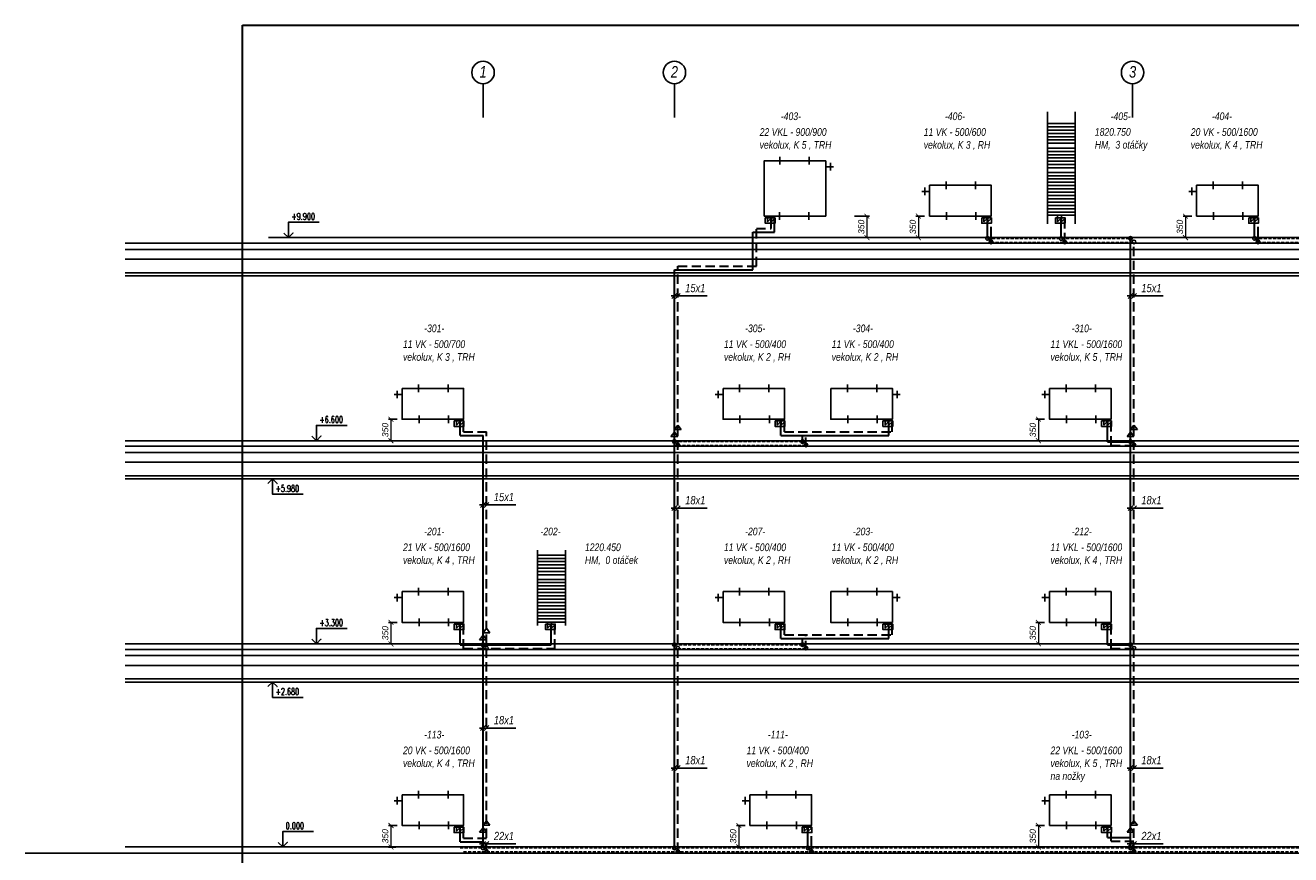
# Model space of a CAD drawing. Header units: millimetres. Extents: x 6435372 to 7248404, y 1559872 to 1886246.
# Tile 23 of 208: x 6675087 to 6695639, y 1572920 to 1586395. Entities that reach past the tile are written whole.
import ezdxf

# ---------------------------------------------------------------- set-up
doc = ezdxf.new("R2010")
doc.units = ezdxf.units.MM
doc.linetypes.add('DASH', pattern=[75, 50, -25])
doc.linetypes.add('DASHED', pattern=[0.75, 0.5, -0.25])
for name, color, linetype in [('matrice DPS', 122, 'Continuous'), ('UT-popis', 7, 'Continuous'), ('UT-schema', 7, 'Continuous'), ('UT_popis', 7, 'Continuous')]:
    doc.layers.add(name, color=color, linetype=linetype)
doc.layers.add('plyn_popis', color=7, linetype='Continuous', lineweight=18)
doc.layers.add('UT_potrubí', color=10, linetype='Continuous', lineweight=30)
doc.styles.add('INDRA', font='ariali.ttf')
doc.styles.get("Standard").update_dxf_attribs({"font": 'romans.shx'})
doc.dimstyles.new('INDRA', dxfattribs={"dimscale": 40, "dimtxt": 2.5, "dimasz": 2, "dimexe": 1, "dimexo": 2, "dimgap": 1, "dimtad": 1, "dimdec": 0, "dimrnd": 5, "dimzin": 4, "dimdsep": 46, "dimtxsty": 'INDRA', "dimblk": 'ARCHTICK', "dimcen": 0, "dimclrd": 256, "dimclre": 256, "dimclrt": 256, "dimadec": 0, "dimazin": 0, "dimtfac": 1, "dimtdec": 0, "dimtix": 1, "dimtmove": 0, "dimatfit": 3, "dimfxl": 5, "dimfxlon": 1, "dimtzin": 0, "dimlwd": 0, "dimlwe": 25, "dimarcsym": 0})

# ---------------------------------------------------------------- blocks, each defined once
blk = doc.blocks.new('*U1163')
at = {"color": 0, "linetype": 'ByBlock', "lineweight": -2}
blk.add_lwpolyline([(-1.5, 1.5), (0, 0), (1.5, 1.5), (0, 0), (0, 5), (10, 5)], dxfattribs=at)
blk = doc.blocks.new('*U1160')
at = {"color": 0, "linetype": 'ByBlock', "lineweight": -2}
blk.add_lwpolyline([(-1.5, 1.5), (0, 0), (1.5, 1.5), (0, 0), (0, 5), (10, 5)], dxfattribs=at)
blk = doc.blocks.new('*U1156')
at = {"color": 0, "linetype": 'ByBlock', "lineweight": -2}
blk.add_lwpolyline([(-1.5, -1.5), (0, 0), (1.5, -1.5), (0, 0), (0, -5), (10, -5)], dxfattribs=at)
blk = doc.blocks.new('*U1157')
at = {"color": 0, "linetype": 'ByBlock', "lineweight": -2}
blk.add_lwpolyline([(-1.5, -1.5), (0, 0), (1.5, -1.5), (0, 0), (0, -5), (10, -5)], dxfattribs=at)
blk = doc.blocks.new('*U1162')
at = {"color": 0, "linetype": 'ByBlock', "lineweight": -2}
blk.add_lwpolyline([(-1.5, 1.5), (0, 0), (1.5, 1.5), (0, 0), (0, 5), (10, 5)], dxfattribs=at)
blk = doc.blocks.new('*U1161')
at = {"color": 0, "linetype": 'ByBlock', "lineweight": -2}
blk.add_lwpolyline([(-1.5, 1.5), (0, 0), (1.5, 1.5), (0, 0), (0, 5), (10, 5)], dxfattribs=at)
blk = doc.blocks.new('_ArchTick')
at = {"color": 0, "linetype": 'ByBlock', "const_width": 0.15}
blk.add_lwpolyline([(-0.5, -0.5), (0.5, 0.5)], dxfattribs=at)
blk = doc.blocks.new('*D1188')
at = {"layer": 'DEFPOINTS', "color": 0, "ltscale": 400, "transparency": 16777216}
for p in [(6681207, 1579995), (6681026, 1579645), (6681185, 1579645)]:
    blk.add_point(p, dxfattribs=at)
at = {"layer": 'UT-popis', "lineweight": 25, "ltscale": 400, "transparency": 16777216}
for p, q in [((6681127, 1579995), (6680986, 1579995)), ((6681105, 1579645), (6680986, 1579645))]:
    blk.add_line(p, q, dxfattribs=at)
at = {"layer": 'UT-popis', "lineweight": 0, "ltscale": 400, "transparency": 16777216}
blk.add_line((6681026, 1579995), (6681026, 1579645), dxfattribs=at)
at = {"layer": 'UT-popis', "lineweight": 0, "ltscale": 400, "transparency": 16777216, "xscale": 80, "yscale": 80, "zscale": 80}
for p, rotation in [((6681026, 1579995), 90), ((6681026, 1579645), 270)]:
    blk.add_blockref('_ArchTick', p, dxfattribs=dict(at, rotation=rotation))
at = {"layer": 'UT-popis', "ltscale": 400, "transparency": 16777216, "insert": (6680934, 1579820), "char_height": 100, "attachment_point": 5, "rotation": 90, "style": 'INDRA'}
blk.add_mtext('350', dxfattribs=at)
blk = doc.blocks.new('*D1189')
at = {"layer": 'DEFPOINTS', "color": 0, "ltscale": 400, "transparency": 16777216}
for p in [(6689774, 1583295), (6689593, 1582945), (6689752, 1582945)]:
    blk.add_point(p, dxfattribs=at)
at = {"layer": 'UT-popis', "lineweight": 25, "ltscale": 400, "transparency": 16777216}
for p, q in [((6689694, 1583295), (6689553, 1583295)), ((6689672, 1582945), (6689553, 1582945))]:
    blk.add_line(p, q, dxfattribs=at)
at = {"layer": 'UT-popis', "lineweight": 0, "ltscale": 400, "transparency": 16777216}
blk.add_line((6689593, 1583295), (6689593, 1582945), dxfattribs=at)
at = {"layer": 'UT-popis', "lineweight": 0, "ltscale": 400, "transparency": 16777216, "xscale": 80, "yscale": 80, "zscale": 80}
for p, rotation in [((6689593, 1583295), 90), ((6689593, 1582945), 270)]:
    blk.add_blockref('_ArchTick', p, dxfattribs=dict(at, rotation=rotation))
at = {"layer": 'UT-popis', "ltscale": 400, "transparency": 16777216, "insert": (6689502, 1583120), "char_height": 100, "attachment_point": 5, "rotation": 90, "style": 'INDRA'}
blk.add_mtext('350', dxfattribs=at)
blk = doc.blocks.new('*D1190')
at = {"layer": 'DEFPOINTS', "color": 0, "ltscale": 400, "transparency": 16777216}
for p in [(6681207, 1576695), (6681026, 1576345), (6681185, 1576345)]:
    blk.add_point(p, dxfattribs=at)
at = {"layer": 'UT-popis', "lineweight": 25, "ltscale": 400, "transparency": 16777216}
for p, q in [((6681127, 1576695), (6680986, 1576695)), ((6681105, 1576345), (6680986, 1576345))]:
    blk.add_line(p, q, dxfattribs=at)
at = {"layer": 'UT-popis', "lineweight": 0, "ltscale": 400, "transparency": 16777216}
blk.add_line((6681026, 1576695), (6681026, 1576345), dxfattribs=at)
at = {"layer": 'UT-popis', "lineweight": 0, "ltscale": 400, "transparency": 16777216, "xscale": 80, "yscale": 80, "zscale": 80}
for p, rotation in [((6681026, 1576695), 90), ((6681026, 1576345), 270)]:
    blk.add_blockref('_ArchTick', p, dxfattribs=dict(at, rotation=rotation))
at = {"layer": 'UT-popis', "ltscale": 400, "transparency": 16777216, "insert": (6680934, 1576520), "char_height": 100, "attachment_point": 5, "rotation": 90, "style": 'INDRA'}
blk.add_mtext('350', dxfattribs=at)
blk = doc.blocks.new('*D1191')
at = {"layer": 'DEFPOINTS', "color": 0, "ltscale": 400, "transparency": 16777216}
for p in [(6681207, 1573395), (6681026, 1573045), (6681185, 1573045)]:
    blk.add_point(p, dxfattribs=at)
at = {"layer": 'UT-popis', "lineweight": 25, "ltscale": 400, "transparency": 16777216}
for p, q in [((6681127, 1573395), (6680986, 1573395)), ((6681105, 1573045), (6680986, 1573045))]:
    blk.add_line(p, q, dxfattribs=at)
at = {"layer": 'UT-popis', "lineweight": 0, "ltscale": 400, "transparency": 16777216}
blk.add_line((6681026, 1573395), (6681026, 1573045), dxfattribs=at)
at = {"layer": 'UT-popis', "lineweight": 0, "ltscale": 400, "transparency": 16777216, "xscale": 80, "yscale": 80, "zscale": 80}
for p, rotation in [((6681026, 1573395), 90), ((6681026, 1573045), 270)]:
    blk.add_blockref('_ArchTick', p, dxfattribs=dict(at, rotation=rotation))
at = {"layer": 'UT-popis', "ltscale": 400, "transparency": 16777216, "insert": (6680934, 1573220), "char_height": 100, "attachment_point": 5, "rotation": 90, "style": 'INDRA'}
blk.add_mtext('350', dxfattribs=at)
blk = doc.blocks.new('*D1192')
at = {"layer": 'DEFPOINTS', "color": 0, "ltscale": 400, "transparency": 16777216}
for p in [(6688087, 1583295), (6688087, 1582945), (6688756, 1582945)]:
    blk.add_point(p, dxfattribs=at)
at = {"layer": 'UT-popis', "lineweight": 25, "ltscale": 400, "transparency": 16777216}
for p, q in [((6688556, 1583295), (6688796, 1583295)), ((6688556, 1582945), (6688796, 1582945))]:
    blk.add_line(p, q, dxfattribs=at)
at = {"layer": 'UT-popis', "lineweight": 0, "ltscale": 400, "transparency": 16777216}
blk.add_line((6688756, 1583295), (6688756, 1582945), dxfattribs=at)
at = {"layer": 'UT-popis', "lineweight": 0, "ltscale": 400, "transparency": 16777216, "xscale": 80, "yscale": 80, "zscale": 80}
for p, rotation in [((6688756, 1583295), 90), ((6688756, 1582945), 270)]:
    blk.add_blockref('_ArchTick', p, dxfattribs=dict(at, rotation=rotation))
at = {"layer": 'UT-popis', "ltscale": 400, "transparency": 16777216, "insert": (6688665, 1583120), "char_height": 100, "attachment_point": 5, "rotation": 90, "style": 'INDRA'}
blk.add_mtext('350', dxfattribs=at)
blk = doc.blocks.new('*D1193')
at = {"layer": 'DEFPOINTS', "color": 0, "ltscale": 400, "transparency": 16777216}
for p in [(6686857, 1573395), (6686676, 1573045), (6686835, 1573045)]:
    blk.add_point(p, dxfattribs=at)
at = {"layer": 'UT-popis', "lineweight": 25, "ltscale": 400, "transparency": 16777216}
for p, q in [((6686777, 1573395), (6686636, 1573395)), ((6686755, 1573045), (6686636, 1573045))]:
    blk.add_line(p, q, dxfattribs=at)
at = {"layer": 'UT-popis', "lineweight": 0, "ltscale": 400, "transparency": 16777216}
blk.add_line((6686676, 1573395), (6686676, 1573045), dxfattribs=at)
at = {"layer": 'UT-popis', "lineweight": 0, "ltscale": 400, "transparency": 16777216, "xscale": 80, "yscale": 80, "zscale": 80}
for p, rotation in [((6686676, 1573395), 90), ((6686676, 1573045), 270)]:
    blk.add_blockref('_ArchTick', p, dxfattribs=dict(at, rotation=rotation))
at = {"layer": 'UT-popis', "ltscale": 400, "transparency": 16777216, "insert": (6686585, 1573220), "char_height": 100, "attachment_point": 5, "rotation": 90, "style": 'INDRA'}
blk.add_mtext('350', dxfattribs=at)
blk = doc.blocks.new('*D1194')
at = {"layer": 'DEFPOINTS', "color": 0, "ltscale": 400, "transparency": 16777216}
for p in [(6691723, 1579995), (6691542, 1579645), (6691701, 1579645)]:
    blk.add_point(p, dxfattribs=at)
at = {"layer": 'UT-popis', "lineweight": 25, "ltscale": 400, "transparency": 16777216}
for p, q in [((6691643, 1579995), (6691502, 1579995)), ((6691621, 1579645), (6691502, 1579645))]:
    blk.add_line(p, q, dxfattribs=at)
at = {"layer": 'UT-popis', "lineweight": 0, "ltscale": 400, "transparency": 16777216}
blk.add_line((6691542, 1579995), (6691542, 1579645), dxfattribs=at)
at = {"layer": 'UT-popis', "lineweight": 0, "ltscale": 400, "transparency": 16777216, "xscale": 80, "yscale": 80, "zscale": 80}
for p, rotation in [((6691542, 1579995), 90), ((6691542, 1579645), 270)]:
    blk.add_blockref('_ArchTick', p, dxfattribs=dict(at, rotation=rotation))
at = {"layer": 'UT-popis', "ltscale": 400, "transparency": 16777216, "insert": (6691451, 1579820), "char_height": 100, "attachment_point": 5, "rotation": 90, "style": 'INDRA'}
blk.add_mtext('350', dxfattribs=at)
blk = doc.blocks.new('*D1195')
at = {"layer": 'DEFPOINTS', "color": 0, "ltscale": 400, "transparency": 16777216}
for p in [(6691723, 1576695), (6691542, 1576345), (6691701, 1576345)]:
    blk.add_point(p, dxfattribs=at)
at = {"layer": 'UT-popis', "lineweight": 25, "ltscale": 400, "transparency": 16777216}
for p, q in [((6691643, 1576695), (6691502, 1576695)), ((6691621, 1576345), (6691502, 1576345))]:
    blk.add_line(p, q, dxfattribs=at)
at = {"layer": 'UT-popis', "lineweight": 0, "ltscale": 400, "transparency": 16777216}
blk.add_line((6691542, 1576695), (6691542, 1576345), dxfattribs=at)
at = {"layer": 'UT-popis', "lineweight": 0, "ltscale": 400, "transparency": 16777216, "xscale": 80, "yscale": 80, "zscale": 80}
for p, rotation in [((6691542, 1576695), 90), ((6691542, 1576345), 270)]:
    blk.add_blockref('_ArchTick', p, dxfattribs=dict(at, rotation=rotation))
at = {"layer": 'UT-popis', "ltscale": 400, "transparency": 16777216, "insert": (6691451, 1576520), "char_height": 100, "attachment_point": 5, "rotation": 90, "style": 'INDRA'}
blk.add_mtext('350', dxfattribs=at)
blk = doc.blocks.new('*D1196')
at = {"layer": 'DEFPOINTS', "color": 0, "ltscale": 400, "transparency": 16777216}
for p in [(6691723, 1573395), (6691542, 1573045), (6691701, 1573045)]:
    blk.add_point(p, dxfattribs=at)
at = {"layer": 'UT-popis', "lineweight": 25, "ltscale": 400, "transparency": 16777216}
for p, q in [((6691643, 1573395), (6691502, 1573395)), ((6691621, 1573045), (6691502, 1573045))]:
    blk.add_line(p, q, dxfattribs=at)
at = {"layer": 'UT-popis', "lineweight": 0, "ltscale": 400, "transparency": 16777216}
blk.add_line((6691542, 1573395), (6691542, 1573045), dxfattribs=at)
at = {"layer": 'UT-popis', "lineweight": 0, "ltscale": 400, "transparency": 16777216, "xscale": 80, "yscale": 80, "zscale": 80}
for p, rotation in [((6691542, 1573395), 90), ((6691542, 1573045), 270)]:
    blk.add_blockref('_ArchTick', p, dxfattribs=dict(at, rotation=rotation))
at = {"layer": 'UT-popis', "ltscale": 400, "transparency": 16777216, "insert": (6691451, 1573220), "char_height": 100, "attachment_point": 5, "rotation": 90, "style": 'INDRA'}
blk.add_mtext('350', dxfattribs=at)
blk = doc.blocks.new('*D1197')
at = {"layer": 'DEFPOINTS', "color": 0, "ltscale": 400, "transparency": 16777216}
for p in [(6694111, 1583295), (6693930, 1582945), (6694089, 1582945)]:
    blk.add_point(p, dxfattribs=at)
at = {"layer": 'UT-popis', "lineweight": 25, "ltscale": 400, "transparency": 16777216}
for p, q in [((6694031, 1583295), (6693890, 1583295)), ((6694009, 1582945), (6693890, 1582945))]:
    blk.add_line(p, q, dxfattribs=at)
at = {"layer": 'UT-popis', "lineweight": 0, "ltscale": 400, "transparency": 16777216}
blk.add_line((6693930, 1583295), (6693930, 1582945), dxfattribs=at)
at = {"layer": 'UT-popis', "lineweight": 0, "ltscale": 400, "transparency": 16777216, "xscale": 80, "yscale": 80, "zscale": 80}
for p, rotation in [((6693930, 1583295), 90), ((6693930, 1582945), 270)]:
    blk.add_blockref('_ArchTick', p, dxfattribs=dict(at, rotation=rotation))
at = {"layer": 'UT-popis', "ltscale": 400, "transparency": 16777216, "insert": (6693839, 1583120), "char_height": 100, "attachment_point": 5, "rotation": 90, "style": 'INDRA'}
blk.add_mtext('350', dxfattribs=at)

msp = doc.modelspace()

# ---------------------------------------------------------------- linework, layer by layer
at = {"layer": 'matrice DPS'}
for p, q in [((6679037.3, 1582945.4), (6708313.3, 1582945.4)), ((6679137.3, 1582945.4), (6679987.3, 1582945.4)), ((6676710.9, 1582855.4), (6708313.3, 1582855.4)), ((6676710.9, 1582755.4), (6708313.3, 1582755.4)), ((6676710.9, 1582595.4), (6708313.3, 1582595.4)), ((6676710.9, 1582375.4), (6708313.3, 1582375.4)), ((6676710.9, 1582325.4), (6708313.3, 1582325.4)), ((6676710.9, 1579645.4), (6708313.3, 1579645.4)), ((6676710.9, 1579555.4), (6708313.3, 1579555.4)), ((6676710.9, 1579455.4), (6708313.3, 1579455.4)), ((6676710.9, 1579295.4), (6708313.3, 1579295.4)), ((6676710.9, 1579075.4), (6708313.3, 1579075.4)), ((6676710.9, 1579025.4), (6708313.3, 1579025.4)), ((6676710.9, 1576345.4), (6708313.3, 1576345.4)), ((6680064.5, 1576345.4), (6679564.5, 1576345.4)), ((6676710.9, 1576255.4), (6708313.3, 1576255.4)), ((6676710.9, 1576155.4), (6708313.3, 1576155.4)), ((6676710.9, 1575995.4), (6708313.3, 1575995.4)), ((6676710.9, 1575775.4), (6708313.3, 1575775.4)), ((6676710.9, 1575725.4), (6708313.3, 1575725.4)), ((6679352.3, 1575725.4), (6678852.3, 1575725.4)), ((6708313.3, 1573045.4), (6676710.9, 1573045.4)), ((6675087.4, 1572945.4), (6708313.3, 1572945.4))]:
    msp.add_line(p, q, dxfattribs=at)
at = {"layer": 'UT-popis', "ltscale": 400}
for p, q in [((6691689.9, 1583167.5), (6691689.9, 1584987.5)), ((6692139.9, 1583167.5), (6692139.9, 1584987.5)), ((6691689.9, 1584798.6), (6692139.9, 1584798.6)), ((6691689.9, 1584745.3), (6692139.9, 1584745.3)), ((6691689.9, 1584691.9), (6692139.9, 1584691.9)), ((6691689.9, 1584638.6), (6692139.9, 1584638.6)), ((6691689.9, 1584585.3), (6692139.9, 1584585.3)), ((6691689.9, 1584532), (6692139.9, 1584532)), ((6691689.9, 1584478.7), (6692139.9, 1584478.7)), ((6691689.9, 1584399.4), (6692139.9, 1584399.4)), ((6691689.9, 1583167.5), (6691689.9, 1584387.5)), ((6691689.9, 1584346), (6692139.9, 1584346)), ((6691689.9, 1584292.7), (6692139.9, 1584292.7)), ((6691689.9, 1584239.4), (6692139.9, 1584239.4)), ((6691689.9, 1584186.1), (6692139.9, 1584186.1)), ((6691689.9, 1584132.8), (6692139.9, 1584132.8)), ((6691689.9, 1584079.4), (6692139.9, 1584079.4)), ((6691689.9, 1584005.2), (6692139.9, 1584005.2)), ((6691689.9, 1583951.8), (6692139.9, 1583951.8)), ((6691689.9, 1583898.5), (6692139.9, 1583898.5)), ((6691689.9, 1583845.2), (6692139.9, 1583845.2)), ((6691689.9, 1583791.9), (6692139.9, 1583791.9)), ((6691689.9, 1583738.5), (6692139.9, 1583738.5)), ((6691689.9, 1583685.2), (6692139.9, 1583685.2)), ((6691689.9, 1583627.8), (6692139.9, 1583627.8)), ((6691689.9, 1583574.5), (6692139.9, 1583574.5)), ((6691689.9, 1583521.1), (6692139.9, 1583521.1)), ((6691689.9, 1583467.8), (6692139.9, 1583467.8)), ((6691689.9, 1583414.5), (6692139.9, 1583414.5)), ((6691689.9, 1583361.2), (6692139.9, 1583361.2)), ((6691689.9, 1583307.9), (6692139.9, 1583307.9)), ((6685574.3, 1581997.7), (6686160.5, 1581997.7)), ((6685589.2, 1581957.9), (6685668.8, 1582037.5)), ((6685645.5, 1581957.9), (6685725, 1582037.5)), ((6692982.4, 1581997.7), (6693568.7, 1581997.7)), ((6692997.4, 1581957.9), (6693077, 1582037.5)), ((6693053.6, 1581957.9), (6693133.2, 1582037.5)), ((6685573.7, 1579714.1), (6685629, 1579787.5)), ((6685684.3, 1579714.1), (6685629, 1579787.5)), ((6685629.9, 1579826.6), (6685685.3, 1579900)), ((6685629.9, 1579826.6), (6685685.3, 1579826.6)), ((6685740.6, 1579826.6), (6685685.3, 1579900)), ((6685740.6, 1579826.6), (6685685.3, 1579826.6)), ((6692981.8, 1579714.1), (6693037.2, 1579787.5)), ((6693092.5, 1579714.1), (6693037.2, 1579787.5)), ((6693038.1, 1579826.6), (6693093.4, 1579900)), ((6693038.1, 1579826.6), (6693093.4, 1579826.6)), ((6693148.8, 1579826.6), (6693093.4, 1579900)), ((6693148.8, 1579826.6), (6693093.4, 1579826.6)), ((6685573.7, 1579714.1), (6685629, 1579714.1)), ((6685684.3, 1579714.1), (6685629, 1579714.1)), ((6692981.8, 1579714.1), (6693037.2, 1579714.1)), ((6693092.5, 1579714.1), (6693037.2, 1579714.1)), ((6682466.3, 1578602.4), (6683052.5, 1578602.4)), ((6682481.3, 1578562.6), (6682560.8, 1578642.2)), ((6682537.5, 1578562.6), (6682617.1, 1578642.2)), ((6685574.3, 1578550.3), (6686160.5, 1578550.3)), ((6685589.2, 1578510.5), (6685668.8, 1578590.1)), ((6685645.5, 1578510.5), (6685725, 1578590.1)), ((6692982.4, 1578550.3), (6693568.7, 1578550.3)), ((6692997.4, 1578510.5), (6693077, 1578590.1)), ((6693053.6, 1578510.5), (6693133.2, 1578590.1)), ((6683408.2, 1576645.3), (6683408.2, 1577865.3)), ((6683408.2, 1577788.1), (6683858.2, 1577788.1)), ((6683408.2, 1577734.8), (6683858.2, 1577734.8)), ((6683858.2, 1576645.3), (6683858.2, 1577865.3)), ((6683408.2, 1577681.4), (6683858.2, 1577681.4)), ((6683408.2, 1577628.1), (6683858.2, 1577628.1)), ((6683408.2, 1577574.8), (6683858.2, 1577574.8)), ((6683408.2, 1577521.5), (6683858.2, 1577521.5)), ((6683408.2, 1577468.2), (6683858.2, 1577468.2)), ((6683408.2, 1577393.9), (6683858.2, 1577393.9)), ((6683408.2, 1577340.6), (6683858.2, 1577340.6)), ((6683408.2, 1577287.2), (6683858.2, 1577287.2)), ((6683408.2, 1577233.9), (6683858.2, 1577233.9)), ((6683408.2, 1577180.6), (6683858.2, 1577180.6)), ((6683408.2, 1577127.3), (6683858.2, 1577127.3)), ((6683408.2, 1577073.9), (6683858.2, 1577073.9)), ((6683408.2, 1577016.5), (6683858.2, 1577016.5)), ((6683408.2, 1576963.2), (6683858.2, 1576963.2)), ((6683408.2, 1576909.9), (6683858.2, 1576909.9)), ((6683408.2, 1576856.6), (6683858.2, 1576856.6)), ((6683408.2, 1576803.2), (6683858.2, 1576803.2)), ((6683408.2, 1576749.9), (6683858.2, 1576749.9)), ((6682522, 1576524.8), (6682577.3, 1576598.1)), ((6682522, 1576524.8), (6682577.3, 1576524.8)), ((6682632.6, 1576524.8), (6682577.3, 1576598.1)), ((6682632.6, 1576524.8), (6682577.3, 1576524.8)), ((6683408.2, 1576696.6), (6683858.2, 1576696.6)), ((6682465.7, 1576412.3), (6682521, 1576485.6)), ((6682465.7, 1576412.3), (6682521, 1576412.3)), ((6682576.4, 1576412.3), (6682521, 1576485.6)), ((6682576.4, 1576412.3), (6682521, 1576412.3)), ((6682466.3, 1574977), (6683052.5, 1574977)), ((6682481.3, 1574937.2), (6682560.8, 1575016.7)), ((6682537.5, 1574937.2), (6682617.1, 1575016.7)), ((6685574.3, 1574327), (6686160.5, 1574327)), ((6685589.2, 1574287.3), (6685668.8, 1574366.8)), ((6685645.5, 1574287.3), (6685725, 1574366.8)), ((6692982.4, 1574327), (6693568.7, 1574327)), ((6692997.4, 1574287.3), (6693077, 1574366.8)), ((6693053.6, 1574287.3), (6693133.2, 1574366.8)), ((6682522, 1573397.9), (6682577.3, 1573471.3)), ((6682632.6, 1573397.9), (6682577.3, 1573471.3)), ((6693038.1, 1573397.9), (6693093.4, 1573471.3)), ((6693148.8, 1573397.9), (6693093.4, 1573471.3)), ((6682465.7, 1573285.4), (6682521, 1573358.8)), ((6682465.7, 1573285.4), (6682521, 1573285.4)), ((6682576.4, 1573285.4), (6682521, 1573358.8)), ((6682576.4, 1573285.4), (6682521, 1573285.4)), ((6682522, 1573397.9), (6682577.3, 1573397.9)), ((6682632.6, 1573397.9), (6682577.3, 1573397.9)), ((6692981.8, 1573285.4), (6693037.2, 1573358.8)), ((6692981.8, 1573285.4), (6693037.2, 1573285.4)), ((6693092.5, 1573285.4), (6693037.2, 1573358.8)), ((6693092.5, 1573285.4), (6693037.2, 1573285.4)), ((6693038.1, 1573397.9), (6693093.4, 1573397.9)), ((6693148.8, 1573397.9), (6693093.4, 1573397.9)), ((6682466.3, 1573094.7), (6683052.5, 1573094.7)), ((6682481.3, 1573054.9), (6682560.8, 1573134.5)), ((6682537.5, 1573054.9), (6682617.1, 1573134.5)), ((6692982.4, 1573094.7), (6693568.7, 1573094.7)), ((6692997.4, 1573054.9), (6693077, 1573134.5)), ((6693053.6, 1573054.9), (6693133.2, 1573134.5))]:
    msp.add_line(p, q, dxfattribs=at)
msp.add_lwpolyline([(6688087.5, 1584195.4), (6688087.5, 1583295.4), (6687087.5, 1583295.4), (6687087.5, 1584195.4)], close=True, dxfattribs=at)
for centre in [(6682521, 1585629.2), (6685629, 1585629.2), (6693070.6, 1585629.2)]:
    msp.add_circle(centre, 182.3, dxfattribs=at)
at = {"layer": 'UT-schema', "ltscale": 200}
for p, q in [((6687341.1, 1584133.4), (6687341.1, 1584257.4)), ((6687818.9, 1584133.4), (6687818.9, 1584257.4)), ((6688165.5, 1584034.9), (6688165.5, 1584159)), ((6688087.5, 1584097), (6688215.1, 1584097)), ((6689774.5, 1583697), (6689646.8, 1583697)), ((6689696.4, 1583634.9), (6689696.4, 1583759)), ((6690043, 1583733.4), (6690043, 1583857.4)), ((6690520.8, 1583733.4), (6690520.8, 1583857.4)), ((6694111, 1583697), (6693983.3, 1583697)), ((6694033, 1583634.9), (6694033, 1583759)), ((6694379.5, 1583733.4), (6694379.5, 1583857.4)), ((6694857.4, 1583733.4), (6694857.4, 1583857.4)), ((6687140.2, 1583295.4), (6687140.2, 1583201.2)), ((6687203.8, 1583295.4), (6687203.8, 1583201.2)), ((6687334.3, 1583357.4), (6687334.3, 1583233.4)), ((6687812.2, 1583357.4), (6687812.2, 1583233.4)), ((6690049.8, 1583357.4), (6690049.8, 1583233.4)), ((6690527.6, 1583357.4), (6690527.6, 1583233.4)), ((6690655.6, 1583295.4), (6690655.6, 1583201.2)), ((6690719.2, 1583295.4), (6690719.2, 1583201.2)), ((6691852.3, 1583307.9), (6691852.3, 1583202.4)), ((6691915.9, 1583307.9), (6691915.9, 1583202.4)), ((6694386.3, 1583357.4), (6694386.3, 1583233.4)), ((6694864.1, 1583357.4), (6694864.1, 1583233.4)), ((6694992.1, 1583295.4), (6694992.1, 1583201.2)), ((6695055.7, 1583295.4), (6695055.7, 1583201.2)), ((6687140.2, 1583201.2), (6687200.2, 1583261.3)), ((6687203.8, 1583201.2), (6687256.5, 1583254)), ((6690655.6, 1583201.2), (6690715.7, 1583261.3)), ((6690719.2, 1583201.2), (6690771.9, 1583254)), ((6691852.3, 1583202.4), (6691912.4, 1583262.5)), ((6691915.9, 1583202.4), (6691968.6, 1583255.1)), ((6694992.1, 1583201.2), (6695052.2, 1583261.3)), ((6695055.7, 1583201.2), (6695108.4, 1583254)), ((6681128.9, 1580334.9), (6681128.9, 1580459)), ((6681475.4, 1580433.4), (6681475.4, 1580557.4)), ((6681953.3, 1580433.4), (6681953.3, 1580557.4)), ((6686341.4, 1580334.9), (6686341.4, 1580459)), ((6686688, 1580433.4), (6686688, 1580557.4)), ((6687165.8, 1580433.4), (6687165.8, 1580557.4)), ((6688438.4, 1580433.4), (6688438.4, 1580557.4)), ((6688916.2, 1580433.4), (6688916.2, 1580557.4)), ((6689247.9, 1580334.9), (6689247.9, 1580459)), ((6691645, 1580334.9), (6691645, 1580459)), ((6691991.6, 1580433.4), (6691991.6, 1580557.4)), ((6692469.4, 1580433.4), (6692469.4, 1580557.4)), ((6681206.9, 1580397), (6681079.2, 1580397)), ((6686419.4, 1580397), (6686291.8, 1580397)), ((6689169.8, 1580397), (6689297.5, 1580397)), ((6691723, 1580397), (6691595.4, 1580397)), ((6681482.2, 1580057.4), (6681482.2, 1579933.4)), ((6681960.1, 1580057.4), (6681960.1, 1579933.4)), ((6682088.1, 1579995.4), (6682088.1, 1579901.2)), ((6682151.7, 1579995.4), (6682151.7, 1579901.2)), ((6686694.7, 1580057.4), (6686694.7, 1579933.4)), ((6687172.6, 1580057.4), (6687172.6, 1579933.4)), ((6687300.6, 1579995.4), (6687300.6, 1579901.2)), ((6687364.2, 1579995.4), (6687364.2, 1579901.2)), ((6688445.1, 1580057.4), (6688445.1, 1579933.4)), ((6688923, 1580057.4), (6688923, 1579933.4)), ((6689051, 1579995.4), (6689051, 1579901.2)), ((6689114.6, 1579995.4), (6689114.6, 1579901.2)), ((6691998.3, 1580057.4), (6691998.3, 1579933.4)), ((6692476.2, 1580057.4), (6692476.2, 1579933.4)), ((6692604.2, 1579995.4), (6692604.2, 1579901.2)), ((6692667.8, 1579995.4), (6692667.8, 1579901.2)), ((6682088.1, 1579901.2), (6682148.1, 1579961.3)), ((6682151.7, 1579901.2), (6682204.4, 1579954)), ((6687300.6, 1579901.2), (6687360.6, 1579961.3)), ((6687364.2, 1579901.2), (6687416.9, 1579954)), ((6689051, 1579901.2), (6689111, 1579961.3)), ((6689114.6, 1579901.2), (6689167.3, 1579954)), ((6692604.2, 1579901.2), (6692664.3, 1579961.3)), ((6692667.8, 1579901.2), (6692720.5, 1579954)), ((6681128.9, 1577034.9), (6681128.9, 1577159)), ((6681475.4, 1577133.4), (6681475.4, 1577257.4)), ((6681953.3, 1577133.4), (6681953.3, 1577257.4)), ((6686341.4, 1577034.9), (6686341.4, 1577159)), ((6686688, 1577133.4), (6686688, 1577257.4)), ((6687165.8, 1577133.4), (6687165.8, 1577257.4)), ((6688438.4, 1577133.4), (6688438.4, 1577257.4)), ((6688916.2, 1577133.4), (6688916.2, 1577257.4)), ((6689247.9, 1577034.9), (6689247.9, 1577159)), ((6691645, 1577034.9), (6691645, 1577159)), ((6691991.6, 1577133.4), (6691991.6, 1577257.4)), ((6692469.4, 1577133.4), (6692469.4, 1577257.4)), ((6681206.9, 1577097), (6681079.2, 1577097)), ((6686419.4, 1577097), (6686291.8, 1577097)), ((6689169.8, 1577097), (6689297.5, 1577097)), ((6691723, 1577097), (6691595.4, 1577097)), ((6681482.2, 1576757.4), (6681482.2, 1576633.4)), ((6681960.1, 1576757.4), (6681960.1, 1576633.4)), ((6686694.7, 1576757.4), (6686694.7, 1576633.4)), ((6687172.6, 1576757.4), (6687172.6, 1576633.4)), ((6688445.1, 1576757.4), (6688445.1, 1576633.4)), ((6688923, 1576757.4), (6688923, 1576633.4)), ((6691998.3, 1576757.4), (6691998.3, 1576633.4)), ((6692476.2, 1576757.4), (6692476.2, 1576633.4)), ((6682088.1, 1576695.4), (6682088.1, 1576601.2)), ((6682088.1, 1576601.2), (6682148.1, 1576661.3)), ((6682151.7, 1576695.4), (6682151.7, 1576601.2)), ((6682151.7, 1576601.2), (6682204.4, 1576654)), ((6683570.6, 1576696.6), (6683570.6, 1576602.4)), ((6683570.6, 1576602.4), (6683630.6, 1576662.5)), ((6683634.2, 1576696.6), (6683634.2, 1576602.4)), ((6683634.2, 1576602.4), (6683686.9, 1576655.1)), ((6687300.6, 1576695.4), (6687300.6, 1576601.2)), ((6687300.6, 1576601.2), (6687360.6, 1576661.3)), ((6687364.2, 1576695.4), (6687364.2, 1576601.2)), ((6687364.2, 1576601.2), (6687416.9, 1576654)), ((6689051, 1576695.4), (6689051, 1576601.2)), ((6689051, 1576601.2), (6689111, 1576661.3)), ((6689114.6, 1576695.4), (6689114.6, 1576601.2)), ((6689114.6, 1576601.2), (6689167.3, 1576654)), ((6692604.2, 1576695.4), (6692604.2, 1576601.2)), ((6692604.2, 1576601.2), (6692664.3, 1576661.3)), ((6692667.8, 1576695.4), (6692667.8, 1576601.2)), ((6692667.8, 1576601.2), (6692720.5, 1576654)), ((6681128.9, 1573734.9), (6681128.9, 1573859)), ((6681475.4, 1573833.4), (6681475.4, 1573957.4)), ((6681953.3, 1573833.4), (6681953.3, 1573957.4)), ((6686779, 1573734.9), (6686779, 1573859)), ((6687125.6, 1573833.4), (6687125.6, 1573957.4)), ((6687603.4, 1573833.4), (6687603.4, 1573957.4)), ((6691645, 1573734.9), (6691645, 1573859)), ((6691991.6, 1573833.4), (6691991.6, 1573957.4)), ((6692469.4, 1573833.4), (6692469.4, 1573957.4)), ((6681206.9, 1573797), (6681079.2, 1573797)), ((6686857.1, 1573797), (6686729.4, 1573797)), ((6691723, 1573797), (6691595.4, 1573797)), ((6681482.2, 1573457.4), (6681482.2, 1573333.4)), ((6681960.1, 1573457.4), (6681960.1, 1573333.4)), ((6687132.4, 1573457.4), (6687132.4, 1573333.4)), ((6687610.2, 1573457.4), (6687610.2, 1573333.4)), ((6691998.3, 1573457.4), (6691998.3, 1573333.4)), ((6692476.2, 1573457.4), (6692476.2, 1573333.4)), ((6682088.1, 1573395.4), (6682088.1, 1573301.2)), ((6682088.1, 1573301.2), (6682148.1, 1573361.3)), ((6682151.7, 1573395.4), (6682151.7, 1573301.2)), ((6682151.7, 1573301.2), (6682204.4, 1573354)), ((6687738.2, 1573395.4), (6687738.2, 1573301.2)), ((6687738.2, 1573301.2), (6687798.3, 1573361.3)), ((6687801.8, 1573395.4), (6687801.8, 1573301.2)), ((6687801.8, 1573301.2), (6687854.5, 1573354)), ((6692604.2, 1573395.4), (6692604.2, 1573301.2)), ((6692604.2, 1573301.2), (6692664.3, 1573361.3)), ((6692667.8, 1573395.4), (6692667.8, 1573301.2)), ((6692667.8, 1573301.2), (6692720.5, 1573354))]:
    msp.add_line(p, q, dxfattribs=at)
for points in [[(6687104.7, 1583266.6), (6687263.7, 1583266.6), (6687263.7, 1583178.3), (6687104.7, 1583178.3)], [(6690620.1, 1583266.6), (6690779.1, 1583266.6), (6690779.1, 1583178.3), (6690620.1, 1583178.3)], [(6691816.8, 1583267.8), (6691975.9, 1583267.8), (6691975.9, 1583179.5), (6691816.8, 1583179.5)], [(6694956.6, 1583266.6), (6695115.7, 1583266.6), (6695115.7, 1583178.3), (6694956.6, 1583178.3)], [(6682052.6, 1579966.6), (6682211.6, 1579966.6), (6682211.6, 1579878.3), (6682052.6, 1579878.3)], [(6687265.1, 1579966.6), (6687424.1, 1579966.6), (6687424.1, 1579878.3), (6687265.1, 1579878.3)], [(6689015.5, 1579966.6), (6689174.5, 1579966.6), (6689174.5, 1579878.3), (6689015.5, 1579878.3)], [(6692568.7, 1579966.6), (6692727.7, 1579966.6), (6692727.7, 1579878.3), (6692568.7, 1579878.3)], [(6682052.6, 1576666.6), (6682211.6, 1576666.6), (6682211.6, 1576578.3), (6682052.6, 1576578.3)], [(6683535.1, 1576667.8), (6683694.1, 1576667.8), (6683694.1, 1576579.5), (6683535.1, 1576579.5)], [(6687265.1, 1576666.6), (6687424.1, 1576666.6), (6687424.1, 1576578.3), (6687265.1, 1576578.3)], [(6689015.5, 1576666.6), (6689174.5, 1576666.6), (6689174.5, 1576578.3), (6689015.5, 1576578.3)], [(6692568.7, 1576666.6), (6692727.7, 1576666.6), (6692727.7, 1576578.3), (6692568.7, 1576578.3)], [(6682052.6, 1573366.6), (6682211.6, 1573366.6), (6682211.6, 1573278.3), (6682052.6, 1573278.3)], [(6687702.7, 1573366.6), (6687861.8, 1573366.6), (6687861.8, 1573278.3), (6687702.7, 1573278.3)], [(6692568.7, 1573366.6), (6692727.7, 1573366.6), (6692727.7, 1573278.3), (6692568.7, 1573278.3)]]:
    msp.add_lwpolyline(points, close=True, dxfattribs=at)
at = {"layer": 'UT_popis', "ltscale": 400}
for p, q in [((6682521, 1585447), (6682521, 1584898.2)), ((6685629, 1585447), (6685629, 1584898.2)), ((6693070.6, 1585447), (6693070.6, 1584898.2))]:
    msp.add_line(p, q, dxfattribs=at)
for points in [[(6689774.5, 1583795.4), (6690774.5, 1583795.4), (6690774.5, 1583295.4), (6689774.5, 1583295.4)], [(6694111, 1583795.4), (6695111, 1583795.4), (6695111, 1583295.4), (6694111, 1583295.4)], [(6681206.9, 1580495.4), (6682206.9, 1580495.4), (6682206.9, 1579995.4), (6681206.9, 1579995.4)], [(6686419.4, 1580495.4), (6687419.4, 1580495.4), (6687419.4, 1579995.4), (6686419.4, 1579995.4)], [(6688169.8, 1580495.4), (6689169.8, 1580495.4), (6689169.8, 1579995.4), (6688169.8, 1579995.4)], [(6691723, 1580495.4), (6692723, 1580495.4), (6692723, 1579995.4), (6691723, 1579995.4)], [(6681206.9, 1577195.4), (6682206.9, 1577195.4), (6682206.9, 1576695.4), (6681206.9, 1576695.4)], [(6686419.4, 1577195.4), (6687419.4, 1577195.4), (6687419.4, 1576695.4), (6686419.4, 1576695.4)], [(6688169.8, 1577195.4), (6689169.8, 1577195.4), (6689169.8, 1576695.4), (6688169.8, 1576695.4)], [(6691723, 1577195.4), (6692723, 1577195.4), (6692723, 1576695.4), (6691723, 1576695.4)], [(6681206.9, 1573895.4), (6682206.9, 1573895.4), (6682206.9, 1573395.4), (6681206.9, 1573395.4)], [(6686857.1, 1573895.4), (6687857.1, 1573895.4), (6687857.1, 1573395.4), (6686857.1, 1573395.4)], [(6691723, 1573895.4), (6692723, 1573895.4), (6692723, 1573395.4), (6691723, 1573395.4)]]:
    msp.add_lwpolyline(points, close=True, dxfattribs=at)
at = {"layer": 'UT_popis', "linetype": 'Continuous', "ltscale": 400}
for centre in [(6690715.7, 1582932.3), (6690771.9, 1582876), (6691912.4, 1582930.5), (6691968.6, 1582874.2), (6693037.2, 1582932.3), (6693093.4, 1582876), (6695052.2, 1582932.3), (6695108.4, 1582876), (6685629, 1579632.3), (6685685.3, 1579576), (6687709.9, 1579632.3), (6687766.1, 1579576), (6693037.2, 1579632.3), (6693093.4, 1579576), (6682521, 1576330.5), (6682577.3, 1576274.2), (6685629, 1576332.3), (6685685.3, 1576276), (6687709.9, 1576332.3), (6687766.1, 1576276), (6693037.2, 1576332.3), (6693093.4, 1576276), (6682521, 1573030.5), (6682577.3, 1572974.2), (6685629, 1573030.5), (6685685.3, 1572974.2), (6687798.3, 1573030.5), (6687854.5, 1572974.2), (6693037.2, 1573030.5), (6693093.4, 1572974.2)]:
    msp.add_circle(centre, 29.2, dxfattribs=at)
at = {"layer": 'UT_potrubí', "linetype": 'DASH', "ltscale": 3}
for p, q in [((6686960.4, 1583091.5), (6687200.2, 1583091.5)), ((6686960.4, 1582481.7), (6686960.4, 1583091.5)), ((6687200.2, 1583091.5), (6687200.2, 1583261.3)), ((6691968.6, 1582870.9), (6691968.6, 1583255.1)), ((6693093.4, 1572970.9), (6693093.4, 1582872.7)), ((6685685.3, 1572970.9), (6685685.3, 1582481.7)), ((6685685.3, 1582481.7), (6686960.4, 1582481.7)), ((6682204.4, 1579791.5), (6682204.4, 1579954)), ((6682204.4, 1579791.5), (6682577.3, 1579791.5)), ((6682577.3, 1572970.9), (6682577.3, 1579791.5)), ((6687416.9, 1579791.5), (6687416.9, 1579954)), ((6687416.9, 1579791.5), (6689167.3, 1579791.5)), ((6687766.1, 1579546.9), (6687766.1, 1579791.5)), ((6689167.3, 1579791.5), (6689167.3, 1579954)), ((6692720.5, 1579570.9), (6692720.5, 1579954)), ((6692720.5, 1579570.9), (6693093.4, 1579570.9)), ((6682204.4, 1576270.9), (6682204.4, 1576654)), ((6683686.9, 1576270.9), (6683686.9, 1576655.1)), ((6687416.9, 1576491.5), (6687416.9, 1576654)), ((6689167.3, 1576491.5), (6689167.3, 1576654)), ((6692720.5, 1576270.9), (6692720.5, 1576654)), ((6687416.9, 1576491.5), (6689167.3, 1576491.5)), ((6687766.1, 1576246.9), (6687766.1, 1576491.5)), ((6682204.4, 1576270.9), (6683686.9, 1576270.9)), ((6692720.5, 1576270.9), (6693093.4, 1576270.9)), ((6682204.4, 1573191.5), (6682204.4, 1573354)), ((6692720.5, 1573141.8), (6692720.5, 1573354)), ((6682204.4, 1573191.5), (6682577.3, 1573191.5)), ((6692720.5, 1573141.8), (6693093.4, 1573141.8))]:
    msp.add_line(p, q, dxfattribs=at)
at = {"layer": 'UT_potrubí'}
for p, q in [((6687256.5, 1583031.9), (6687256.5, 1583254)), ((6690715.7, 1582932.3), (6690715.7, 1583261.3)), ((6691912.4, 1582930.5), (6691912.4, 1583262.5)), ((6695052.2, 1582932.3), (6695052.2, 1583261.3)), ((6686904.1, 1583031.9), (6687256.5, 1583031.9)), ((6686904.1, 1582422.1), (6686904.1, 1583031.9)), ((6693037.2, 1573030.5), (6693037.2, 1582932.3)), ((6685629, 1573030.5), (6685629, 1582422.1)), ((6685629, 1582422.1), (6686904.1, 1582422.1)), ((6682148.1, 1579731.9), (6682148.1, 1579961.3)), ((6687360.6, 1579731.9), (6687360.6, 1579961.3)), ((6689111, 1579731.9), (6689111, 1579961.3)), ((6692664.3, 1579630.5), (6692664.3, 1579961.3)), ((6682148.1, 1579731.9), (6682521, 1579731.9)), ((6682521, 1573030.5), (6682521, 1579731.9)), ((6687360.6, 1579731.9), (6689111, 1579731.9)), ((6687709.9, 1579603.1), (6687709.9, 1579731.9)), ((6692664.3, 1579630.5), (6693037.2, 1579630.5)), ((6682148.1, 1576330.5), (6682148.1, 1576661.3)), ((6683630.6, 1576330.5), (6683630.6, 1576662.5)), ((6687360.6, 1576431.9), (6687360.6, 1576661.3)), ((6689111, 1576431.9), (6689111, 1576661.3)), ((6692664.3, 1576330.5), (6692664.3, 1576661.3)), ((6682148.1, 1576330.5), (6683630.6, 1576330.5)), ((6687360.6, 1576431.9), (6689111, 1576431.9)), ((6687709.9, 1576303.1), (6687709.9, 1576431.9)), ((6692664.3, 1576330.5), (6693037.2, 1576330.5)), ((6682148.1, 1573131.9), (6682148.1, 1573361.3)), ((6687798.3, 1573030.5), (6687798.3, 1573361.3)), ((6692664.3, 1573201.4), (6692664.3, 1573361.3)), ((6682148.1, 1573131.9), (6682521, 1573131.9)), ((6692664.3, 1573201.4), (6693037.2, 1573201.4))]:
    msp.add_line(p, q, dxfattribs=at)
at = {"layer": 'UT_potrubí', "linetype": 'DASH', "ltscale": 5}
for p, q in [((6690771.9, 1582872.7), (6690771.9, 1583254)), ((6695108.4, 1582872.7), (6695108.4, 1583254)), ((6687854.5, 1572970.9), (6687854.5, 1573354))]:
    msp.add_line(p, q, dxfattribs=at)
at = {"layer": 'UT_potrubí', "linetype": 'DASHED', "lineweight": 13, "ltscale": 100}
for p, q in [((6690715.7, 1582932.3), (6693037.2, 1582932.3)), ((6690771.9, 1582872.7), (6693093.4, 1582872.7)), ((6695052.2, 1582932.3), (6697198.6, 1582932.3)), ((6695108.4, 1582872.7), (6697254.9, 1582872.7)), ((6685629, 1579632.3), (6687709.9, 1579632.3)), ((6685685.3, 1579572.7), (6687766.1, 1579572.7)), ((6685629, 1576332.3), (6687709.9, 1576332.3)), ((6685685.3, 1576272.7), (6687766.1, 1576272.7)), ((6682148.1, 1573030.5), (6706087.5, 1573030.5)), ((6682204.4, 1572970.9), (6706087.5, 1572970.9))]:
    msp.add_line(p, q, dxfattribs=at)
at = {"layer": 'UT_potrubí', "ltscale": 400}
msp.add_lwpolyline([(6678613.3, 1586395.2), (6708313.3, 1586395.2), (6708313.3, 1565395.2), (6678613.3, 1565395.2)], close=True, dxfattribs=at)

# ---------------------------------------------------------------- block references
at = {"layer": 'matrice DPS'}
ref = msp.add_blockref('*U1160', (6679359.6, 1582945.4), dxfattribs=dict(at, xscale=50, yscale=50, zscale=50))
ref.add_attrib('Výška', '+9.900', (6679409.6, 1583235.4), dxfattribs={"layer": '0', "color": 0, "linetype": 'ByBlock', "lineweight": -2, "height": 110, "width": 0.7})
ref = msp.add_blockref('*U1161', (6679814.5, 1579645.4), dxfattribs=dict(at, xscale=50, yscale=50, zscale=50))
ref.add_attrib('Výška', '+6.600', (6679864.5, 1579935.4), dxfattribs={"layer": '0', "color": 0, "linetype": 'ByBlock', "lineweight": -2, "height": 110, "width": 0.7})
ref = msp.add_blockref('*U1157', (6679102.3, 1579025.4), dxfattribs=dict(at, xscale=50, yscale=50, zscale=50))
ref.add_attrib('Výška', '+5.980', (6679152.3, 1578815.4), dxfattribs={"layer": '0', "color": 0, "linetype": 'ByBlock', "lineweight": -2, "height": 110, "width": 0.7})
ref = msp.add_blockref('*U1162', (6679814.5, 1576345.4), dxfattribs=dict(at, xscale=50, yscale=50, zscale=50))
ref.add_attrib('Výška', '+3.300', (6679864.5, 1576635.4), dxfattribs={"layer": '0', "color": 0, "linetype": 'ByBlock', "lineweight": -2, "height": 110, "width": 0.7})
ref = msp.add_blockref('*U1156', (6679102.3, 1575725.4), dxfattribs=dict(at, xscale=50, yscale=50, zscale=50))
ref.add_attrib('Výška', '+2.680', (6679152.3, 1575515.4), dxfattribs={"layer": '0', "color": 0, "linetype": 'ByBlock', "lineweight": -2, "height": 110, "width": 0.7})
ref = msp.add_blockref('*U1163', (6679267.3, 1573045.4), dxfattribs=dict(at, xscale=50, yscale=50, zscale=50))
ref.add_attrib('Výška', '0.000', (6679317.3, 1573335.4), dxfattribs={"layer": '0', "color": 0, "linetype": 'ByBlock', "lineweight": -2, "height": 110, "width": 0.7})

# ---------------------------------------------------------------- texts
at = {"layer": 'plyn_popis', "linetype": 'Continuous', "style": 'INDRA', "width": 0.8}
for s, p in [('-403-', (6687358.5, 1584855.2)), ('-406-', (6690023.6, 1584855.2)), ('-405-', (6692714.8, 1584855.2)), ('-404-', (6694360.1, 1584855.2)), ('-301-', (6681565.7, 1581408.9)), ('-305-', (6686778.2, 1581408.9)), ('-304-', (6688528.6, 1581408.9)), ('-310-', (6692081.8, 1581408.9)), ('-201-', (6681565.7, 1578108.9)), ('-202-', (6683454.3, 1578108.9)), ('-207-', (6686778.2, 1578108.9)), ('-203-', (6688528.6, 1578108.9)), ('-212-', (6692081.8, 1578108.9)), ('-113-', (6681565.7, 1574808.9)), ('-111-', (6687145.5, 1574808.9)), ('-103-', (6692081.8, 1574808.9))]:
    msp.add_text(s, height=125, dxfattribs=at).set_placement(p)
at = {"layer": 'UT-popis', "ltscale": 400, "style": 'INDRA', "width": 0.8}
for s, p in [('15x1', (6685805, 1582059.5)), ('15x1', (6693213.1, 1582059.5)), ('15x1', (6682697, 1578664.2)), ('18x1', (6685805, 1578612.1)), ('18x1', (6693213.1, 1578612.1)), ('18x1', (6682697, 1575038.7)), ('18x1', (6685805, 1574388.8)), ('18x1', (6693213.1, 1574388.8)), ('22x1', (6682697, 1573156.5)), ('22x1', (6693213.1, 1573156.5))]:
    msp.add_text(s, height=135, dxfattribs=at).set_placement(p)
at = {"layer": 'UT_popis', "linetype": 'Continuous', "style": 'INDRA', "width": 0.8}
for s, p in [('1', (6682463.9, 1585545.2)), ('2', (6685571.9, 1585545.2)), ('3', (6693013.4, 1585545.2))]:
    msp.add_text(s, height=187.5, dxfattribs=at).set_placement(p)
at = {"layer": 'UT_popis', "ltscale": 400, "style": 'INDRA', "width": 0.8}
for s, p in [('22 VKL - 900/900', (6687014.5, 1584598.7)), ('11 VK - 500/600', (6689679.6, 1584598.7)), ('1820.750', (6692458, 1584600.5)), ('20 VK - 500/1600', (6694016.1, 1584598.7)), ('vekolux, K 5 , TRH', (6687014.5, 1584390.3)), ('vekolux, K 3 , RH', (6689679.6, 1584390.3)), ('HM,  3 otáčky', (6692458, 1584392.1)), ('vekolux, K 4 , TRH', (6694016.1, 1584390.3)), ('11 VK - 500/700', (6681221.7, 1581152.5)), ('11 VK - 500/400', (6686434.2, 1581152.5)), ('11 VK - 500/400', (6688184.6, 1581152.5)), ('11 VKL - 500/1600', (6691737.8, 1581152.5)), ('vekolux, K 3 , TRH', (6681221.7, 1580944.1)), ('vekolux, K 2 , RH', (6686434.2, 1580944.1)), ('vekolux, K 2 , RH', (6688184.6, 1580944.1)), ('vekolux, K 5 , TRH', (6691737.8, 1580944.1)), ('21 VK - 500/1600', (6681221.7, 1577852.5)), ('1220.450', (6684176.2, 1577852.5)), ('11 VK - 500/400', (6686434.2, 1577852.5)), ('11 VK - 500/400', (6688184.6, 1577852.5)), ('11 VKL - 500/1600', (6691737.8, 1577852.5)), ('vekolux, K 4 , TRH', (6681221.7, 1577644.1)), ('HM,  0 otáček', (6684176.2, 1577644.1)), ('vekolux, K 2 , RH', (6686434.2, 1577644.1)), ('vekolux, K 2 , RH', (6688184.6, 1577644.1)), ('vekolux, K 4 , TRH', (6691737.8, 1577644.1)), ('20 VK - 500/1600', (6681221.7, 1574552.5)), ('11 VK - 500/400', (6686801.5, 1574552.5)), ('22 VKL - 500/1600', (6691737.8, 1574552.5)), ('vekolux, K 4 , TRH', (6681221.7, 1574344.1)), ('vekolux, K 2 , RH', (6686801.5, 1574344.1)), ('vekolux, K 5 , TRH', (6691737.8, 1574344.1)), ('na nožky', (6691737.8, 1574136.1))]:
    msp.add_text(s, height=125, dxfattribs=at).set_placement(p)

# ---------------------------------------------------------------- dimensions: what is measured, and where the dimension line sits
at = {"layer": 'UT-popis', "ltscale": 400}
for base, p1, p2, picture, middle in [((6688756.5, 1582945.4), (6688087.5, 1583295.4), (6688087.5, 1582945.4), '*D1192', (6688665.4, 1583120.4)), ((6689593.1, 1582945.4), (6689774.5, 1583295.4), (6689752.5, 1582945.4), '*D1189', (6689502, 1583120.4)), ((6693929.6, 1582945.4), (6694111, 1583295.4), (6694089, 1582945.4), '*D1197', (6693838.6, 1583120.4)), ((6681025.5, 1579645.4), (6681206.9, 1579995.4), (6681184.9, 1579645.4), '*D1188', (6680934.5, 1579820.4)), ((6691541.7, 1579645.4), (6691723, 1579995.4), (6691701.1, 1579645.4), '*D1194', (6691450.6, 1579820.4)), ((6681025.5, 1576345.4), (6681206.9, 1576695.4), (6681184.9, 1576345.4), '*D1190', (6680934.5, 1576520.4)), ((6691541.7, 1576345.4), (6691723, 1576695.4), (6691701.1, 1576345.4), '*D1195', (6691450.6, 1576520.4)), ((6681025.5, 1573045.4), (6681206.9, 1573395.4), (6681184.9, 1573045.4), '*D1191', (6680934.5, 1573220.4)), ((6686675.7, 1573045.4), (6686857.1, 1573395.4), (6686835.1, 1573045.4), '*D1193', (6686584.6, 1573220.4)), ((6691541.7, 1573045.4), (6691723, 1573395.4), (6691701.1, 1573045.4), '*D1196', (6691450.6, 1573220.4))]:
    dim = msp.add_linear_dim(base=base, p1=p1, p2=p2, angle=90, dimstyle='INDRA', dxfattribs=at)
    dim.commit()
    dim.dimension.update_dxf_attribs({"geometry": picture, "text_midpoint": middle})

doc.saveas('drawing.dxf')
